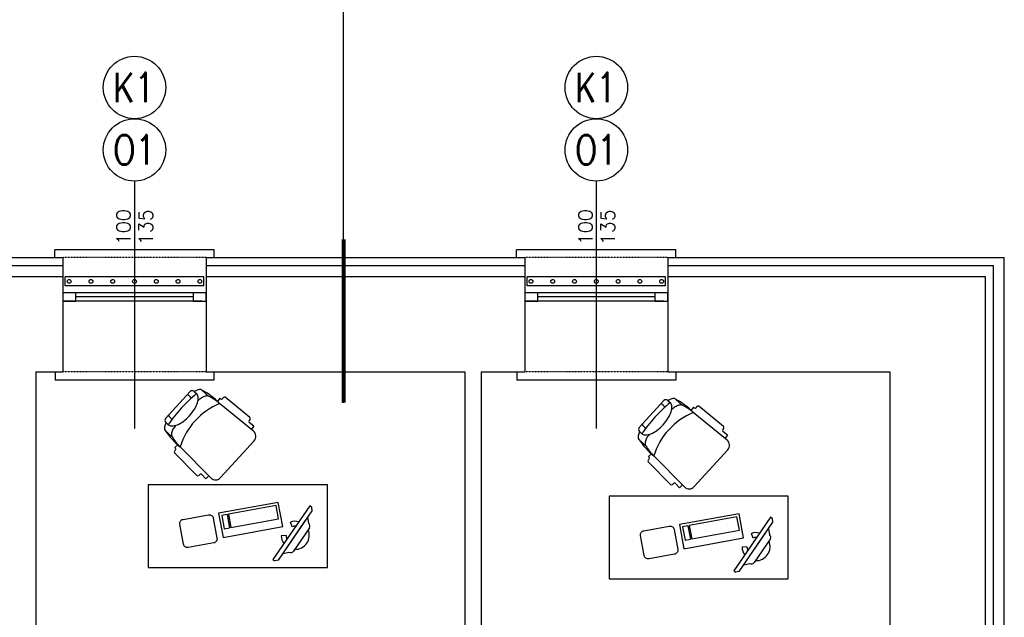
# Model space of a CAD drawing. Header units: millimetres. Extents: x 50026 to 146998, y 1038179 to 1573505.
# Tile 42 of 122: x 60348 to 61071, y 1040566 to 1041005. Entities that reach past the tile are written whole.
import ezdxf

# ---------------------------------------------------------------- set-up
doc = ezdxf.new("R2010")
doc.units = ezdxf.units.MM
doc.header["$LTSCALE"] = 0.025
doc.linetypes.add('HIDDEN', pattern=[0.375, 0.25, -0.125])
for name, color, linetype in [('2D-MEBLE', 3, 'Continuous'), ('kraty', 5, 'Continuous'), ('NAPISY', 2, 'Continuous'), ('ocieplenie', 8, 'Continuous'), ('OKNA OPISY', 7, 'Continuous'), ('OKNO', 2, 'Continuous'), ('OTWORY', 3, 'Continuous'), ('parapet', 5, 'Continuous'), ('schody', 2, 'Continuous'), ('SCIANA', 5, 'Continuous'), ('zA_okna opisy', 7, 'Continuous'), ('ściany', 5, 'Continuous')]:
    doc.layers.add(name, color=color, linetype=linetype)
doc.styles.add('ROMANS', font='romans.shx', dxfattribs={"width": 0.7})
doc.linetypes.add('BATTING', pattern='A,0.00254,-2.54,[134,ltypeshp.shx,S=2.54,R=0,X=-2.54,Y=0],-5.08,[134,ltypeshp.shx,S=2.54,R=180,X=2.54,Y=0],-2.54', length=10.16254)

# ---------------------------------------------------------------- blocks, each defined once
blk = doc.blocks.new('biurko')
at = {"layer": '2D-MEBLE'}
for p, q in [((29.71, -12.91), (-14.07, -20.91)), ((32.94, -30.62), (29.71, -12.91)), ((-14.07, -20.91), (-10.83, -38.61)), ((-11.76, -22.39), (-7.83, -21.68)), ((28.1, -15.24), (-6.82, -21.61)), ((-6.82, -21.61), (-5.02, -31.45)), ((29.9, -25.07), (28.1, -15.24)), ((-11.74, -22.51), (-9.94, -32.35)), ((-7.8, -21.79), (-6.01, -31.63)), ((-5.02, -31.45), (29.9, -25.07)), ((-10.83, -38.61), (32.94, -30.62)), ((-9.94, -32.35), (-6.01, -31.63))]:
    blk.add_line(p, q, dxfattribs=at)
at = {"layer": '2D-MEBLE', "color": 3, "linetype": 'Continuous'}
blk.add_lwpolyline([(65.77, 0), (-65.77, 0), (-65.77, -60.69), (65.77, -60.69)], close=True, dxfattribs=at)
at = {"layer": '2D-MEBLE'}
blk.add_lwpolyline([(-17.73, -42.68), (-36.42, -46.09, -0.414214), (-39.91, -43.68), (-42.6, -28.92, -0.414214), (-40.19, -25.43), (-21.5, -22.02, -0.414214), (-18.01, -24.43), (-15.32, -39.18, -0.414214)], format="xyb", close=True, dxfattribs=at)
at = {"layer": 'SCIANA', "color": 3, "linetype": 'Continuous'}
for p, q in [((54.58, -19.06), (54.25, -16.38)), ((35, -47.76), (49.46, -26.57)), ((39.94, -30.82), (38.72, -27.43)), ((51.22, -23.99), (51.95, -28.27)), ((52.58, -31.61), (40.82, -48.83)), ((35.48, -37.35), (31.88, -37.45)), ((33.23, -50.35), (37.49, -49.46)), ((29.87, -55.27), (27.26, -55.94))]:
    blk.add_line(p, q, dxfattribs=at)
for points in [[(54.25, -16.38), (52.78, -15.38), (25.78, -54.93), (27.26, -55.94)], [(29.87, -55.27), (54.58, -19.06)]]:
    blk.add_lwpolyline(points, dxfattribs=at)
for centre, radius, start, end in [((42.23, -37.17), 10.35, 75.85746, 109.79667), ((50.59, -30.26), 2.4, 325.6864, 55.6864), ((42.23, -37.17), 6.75, 87.61152, 109.79667), ((42.13, -37.1), 10.35, 268.02334, 23.34946), ((42.23, -37.17), 10.35, 181.57614, 215.51534), ((42.23, -37.17), 6.75, 181.57614, 203.76128), ((38.84, -47.48), 2.4, 235.6864, 325.6864)]:
    blk.add_arc(centre, radius, start, end, dxfattribs=at)
blk = doc.blocks.new('kk1')
at = {"layer": '2D-MEBLE', "color": 3}
for p, q in [((18.23, 0), (-18.23, 0)), ((-23.22, -5.27), (-21.52, -37.27)), ((23.22, -5.27), (21.52, -37.27)), ((-28.77, -13.89), (-27.65, -37.25)), ((-27.82, -12.84), (-26.83, -12.79)), ((-26.11, -7.47), (-23.11, -7.31)), ((-26.11, -7.47), (-25.88, -11.73)), ((26.11, -7.47), (23.11, -7.31)), ((26.11, -7.47), (25.88, -11.73)), ((27.82, -12.84), (26.83, -12.79)), ((28.77, -13.89), (27.65, -37.25)), ((-26.6, -38.19), (-25.6, -38.14)), ((-24.55, -39.08), (-24.51, -39.69)), ((-24.51, -39.69), (-21.52, -39.53)), ((24.51, -39.69), (21.52, -39.53)), ((24.55, -39.08), (24.51, -39.69)), ((26.6, -38.19), (25.6, -38.14)), ((-20, -46.46), (-20, -53.46)), ((20, -46.46), (20, -53.46)), ((-15.42, -57.07), (-15.42, -54.69)), ((15.42, -57.07), (15.42, -54.69)), ((-13.42, -59.07), (13.42, -59.07))]:
    blk.add_line(p, q, dxfattribs=at)
for centre, radius, start, end in [((-18.23, -5), 5, 90, 183.04478), ((18.23, -5), 5, 356.95522, 90), ((-27.77, -13.84), 1, 93.04478, 183.04478), ((-26.88, -11.79), 1, 273.04478, 3.04478), ((26.88, -11.79), 1, 176.95522, 266.95522), ((27.77, -13.84), 1, 356.95522, 86.95522), ((-26.65, -37.19), 1, 183.04478, 273.04478), ((-25.54, -39.14), 1, 3.04478, 93.04478), ((33.25, -40.3), 54.85, 176.83081, 193.88055), ((4.72, -37.65), 26.24, 179.1562, 199.59965), ((0, 9.27), 51.27, 245.1826, 294.8174), ((-33.25, -40.3), 54.85, 346.11945, 3.16919), ((-4.72, -37.65), 26.24, 340.40035, 0.8438), ((25.54, -39.14), 1, 86.95522, 176.95522), ((26.65, -37.19), 1, 266.95522, 356.95522), ((-18.21, -46.46), 1.79, 180, 226.0001), ((-14.33, -42.44), 7.37, 226.0001, 248.19859), ((-11.72, -35.92), 14.4, 248.19859, 260.59239), ((-6.24, -59.7), 11.1, 114.88311, 138.234), ((-10, -25.51), 24.95, 260.59239, 264.89822), ((-2.48, -67.8), 20.03, 100.87533, 114.88311), ((0, -80.7), 33.16, 90, 100.87533), ((0, -80.7), 33.16, 79.12467, 90), ((2.48, -67.8), 20.03, 65.11689, 79.12467), ((6.24, -59.7), 11.1, 41.766, 65.11689), ((10, -25.51), 24.95, 275.10178, 279.40761), ((11.72, -35.92), 14.4, 279.40761, 291.80141), ((14.33, -42.44), 7.37, 291.80141, 313.9999), ((18.21, -46.46), 1.79, 313.9999, 0), ((-18.21, -53.46), 1.79, 180, 226.0001), ((-14.33, -49.44), 7.37, 226.0001, 248.19859), ((-11.72, -42.92), 14.4, 248.19859, 255.1188), ((-11.84, -54.69), 3.58, 138.234, 180), ((0, 63.81), 119.5, 262.58553, 277.41447), ((-13.42, -57.07), 2, 180, 270), ((-3.71, -57.16), 6.89, 163.91414, 196.08586), ((3.71, -57.16), 6.89, 343.91414, 16.08586), ((13.42, -57.07), 2, 270, 0), ((11.84, -54.69), 3.58, 0, 41.766), ((11.72, -42.92), 14.4, 284.8812, 291.80141), ((14.33, -49.44), 7.37, 291.80141, 313.9999), ((18.21, -53.46), 1.79, 313.9999, 0)]:
    blk.add_arc(centre, radius, start, end, dxfattribs=at)

msp = doc.modelspace()

# ---------------------------------------------------------------- linework, layer by layer
at = {"layer": 'kraty', "color": 7}
for p, q in [((60482.94085, 1040815.66891), (60381.30859, 1040815.66891)), ((60381.30859, 1040809.26891), (60381.30859, 1040815.66891)), ((60482.94085, 1040809.26891), (60381.30859, 1040809.26891)), ((60482.94085, 1040809.26891), (60482.94085, 1040815.66891)), ((60821.94085, 1040815.66891), (60720.30859, 1040815.66891)), ((60720.30859, 1040809.26891), (60720.30859, 1040815.66891)), ((60821.94085, 1040809.26891), (60720.30859, 1040809.26891)), ((60821.94085, 1040809.26891), (60821.94085, 1040815.66891))]:
    msp.add_line(p, q, dxfattribs=at)
for centre in [(60384.16239, 1040812.46891), (60400.14983, 1040812.46891), (60416.13728, 1040812.46891), (60432.12472, 1040812.46891), (60448.11216, 1040812.46891), (60464.0996, 1040812.46891), (60480.08705, 1040812.46891), (60723.16239, 1040812.46891), (60739.14983, 1040812.46891), (60755.13728, 1040812.46891), (60771.12472, 1040812.46891), (60787.11216, 1040812.46891), (60803.0996, 1040812.46891), (60819.08705, 1040812.46891)]:
    msp.add_circle(centre, 1.39158, dxfattribs=at)
at = {"layer": 'NAPISY', "color": 2, "linetype": 'Continuous', "ltscale": 0.2}
msp.add_line((60585.6124, 1040723.3288), (60585.6124, 1041345.84766), dxfattribs=at)
at = {"layer": 'ocieplenie', "linetype": 'BATTING', "ltscale": 20}
for p, q in [((60322.80423, 1040824.02916), (60379.62472, 1040824.02916)), ((60484.62472, 1040824.02916), (60718.62472, 1040824.02916)), ((60823.62472, 1040824.02916), (61062.62472, 1040824.02916)), ((61062.62472, 1039861.02916), (61062.62472, 1040824.02916))]:
    msp.add_line(p, q, dxfattribs=at)
at = {"layer": 'OKNA OPISY'}
for p, q in [((60432.12472, 1040886.09726), (60432.12472, 1040704.49642)), ((60771.12472, 1040886.09726), (60771.12472, 1040704.49642))]:
    msp.add_line(p, q, dxfattribs=at)
at = {"layer": 'OKNO', "color": 1}
for p, q in [((60481.65483, 1040804.02916), (60379.62472, 1040804.02916)), ((60820.65483, 1040804.02916), (60718.62472, 1040804.02916)), ((60481.65483, 1040798.02916), (60379.62472, 1040798.02916)), ((60475.14458, 1040801.02916), (60389.10486, 1040801.02916)), ((60820.65483, 1040798.02916), (60718.62472, 1040798.02916)), ((60814.14458, 1040801.02916), (60728.10486, 1040801.02916))]:
    msp.add_line(p, q, dxfattribs=at)
at = {"layer": 'OKNO', "color": 2}
for points in [[(60379.62472, 1040804.02916), (60379.62472, 1040798.02916), (60389.10486, 1040798.02916), (60389.10486, 1040804.02916)], [(60475.14458, 1040804.02916), (60475.14458, 1040798.02916), (60484.62472, 1040798.02916), (60484.62472, 1040804.02916)], [(60718.62472, 1040804.02916), (60718.62472, 1040798.02916), (60728.10486, 1040798.02916), (60728.10486, 1040804.02916)], [(60814.14458, 1040804.02916), (60814.14458, 1040798.02916), (60823.62472, 1040798.02916), (60823.62472, 1040804.02916)]]:
    msp.add_lwpolyline(points, close=True, dxfattribs=at)
at = {"layer": 'OTWORY', "color": 7, "linetype": 'HIDDEN'}
for p, q in [((60484.62472, 1040830.02916), (60379.62472, 1040830.02916)), ((60823.62472, 1040830.02916), (60718.62472, 1040830.02916)), ((60484.62472, 1040746.02916), (60379.62472, 1040746.02916)), ((60823.62472, 1040746.02916), (60718.62472, 1040746.02916))]:
    msp.add_line(p, q, dxfattribs=at)
at = {"layer": 'parapet', "color": 2}
for p, q in [((60373.62472, 1040830.02916), (60373.62472, 1040835.52142)), ((60490.62472, 1040835.52142), (60373.62472, 1040835.52142)), ((60490.62472, 1040830.02916), (60490.62472, 1040835.52142)), ((60712.62472, 1040830.02916), (60712.62472, 1040835.52142)), ((60829.62472, 1040835.52142), (60712.62472, 1040835.52142)), ((60829.62472, 1040830.02916), (60829.62472, 1040835.52142)), ((60373.83113, 1040746.02916), (60373.83113, 1040739.82764)), ((60490.41831, 1040746.02916), (60490.41831, 1040739.82764)), ((60712.83113, 1040746.02916), (60712.83113, 1040739.82764)), ((60829.41831, 1040746.02916), (60829.41831, 1040739.82764)), ((60490.41831, 1040739.82764), (60373.83113, 1040739.82764)), ((60829.41831, 1040739.82764), (60712.83113, 1040739.82764))]:
    msp.add_line(p, q, dxfattribs=at)
at = {"layer": 'zA_okna opisy', "color": 7, "linetype": 'Continuous'}
for centre in [(60432.12472, 1040954.83281), (60771.12472, 1040954.83281), (60432.12472, 1040909.00911), (60771.12472, 1040909.00911)]:
    msp.add_circle(centre, 22.91185, dxfattribs=at)
at = {"layer": 'ściany'}
for p, q in [((60322.80423, 1040830.02916), (60379.62472, 1040830.02916)), ((60379.62472, 1040830.02916), (60379.62472, 1040746.02916)), ((60484.62472, 1040830.02916), (60484.62472, 1040746.02916)), ((60484.62472, 1040830.02916), (60718.62472, 1040830.02916)), ((60718.62472, 1040830.02916), (60718.62472, 1040746.02916)), ((60823.62472, 1040830.02916), (61070.62472, 1040830.02916)), ((60823.62472, 1040830.02916), (60823.62472, 1040746.02916)), ((61070.62472, 1039861.02916), (61070.62472, 1040830.02916)), ((60322.80423, 1040816.02916), (60379.62472, 1040816.02916)), ((60484.62472, 1040816.02916), (60718.62472, 1040816.02916)), ((60823.62472, 1040816.02916), (61056.62472, 1040816.02916)), ((61056.62472, 1040816.02916), (61056.62472, 1039861.02916)), ((60359.62472, 1040746.02916), (60379.62472, 1040746.02916)), ((60359.62472, 1040746.02916), (60359.62472, 1040392.02916)), ((60484.62472, 1040746.02916), (60674.62472, 1040746.02916)), ((60674.62472, 1040746.02916), (60674.62472, 1040568.9943)), ((60686.62472, 1040746.02916), (60718.62472, 1040746.02916)), ((60686.62472, 1040746.02916), (60686.62472, 1040568.9943)), ((60823.62472, 1040746.02916), (60986.62472, 1040746.02916)), ((60986.62472, 1040746.02916), (60986.62472, 1040251.02916)), ((60674.62472, 1040568.9943), (60674.62472, 1040548.02916)), ((60686.62472, 1040568.9943), (60686.62472, 1040493.35214))]:
    msp.add_line(p, q, dxfattribs=at)
at = {"layer": 'ściany', "color": 2, "const_width": 3}
msp.add_lwpolyline([(60585.6124, 1040723.3288), (60585.6124, 1040843.44161)], dxfattribs=at)

# ---------------------------------------------------------------- block references
at = {"layer": 'schody', "color": 7}
for p in [(60507.9842, 1040663.05274), (60846.23376, 1040654.72737)]:
    msp.add_blockref('biurko', p, dxfattribs=at)
at = {"layer": 'SCIANA', "color": 3, "linetype": 'Continuous', "rotation": 227.6437895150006}
for p in [(60507.65752, 1040681.76478), (60855.33774, 1040675.16191)]:
    msp.add_blockref('kk1', p, dxfattribs=at)

# ---------------------------------------------------------------- texts
at = {"layer": 'zA_okna opisy', "color": 2, "style": 'ROMANS', "width": 0.8}
for s, p in [('K1', (60416.54647, 1040944.16616)), ('K1', (60755.54647, 1040944.16616)), ('O1', (60416.54647, 1040898.34246)), ('O1', (60755.54647, 1040898.34246))]:
    msp.add_text(s, height=21.541941, dxfattribs=at).set_placement(p)
at = {"layer": 'zA_okna opisy', "color": 7, "style": 'ROMANS'}
for s, p in [('100', (60429.28637, 1040839.07657)), ('135', (60445.61148, 1040839.00127)), ('100', (60768.28637, 1040839.07657)), ('135', (60784.61148, 1040839.00127))]:
    msp.add_text(s, height=10.258067, rotation=90, dxfattribs=at).set_placement(p)

doc.saveas('drawing.dxf')
